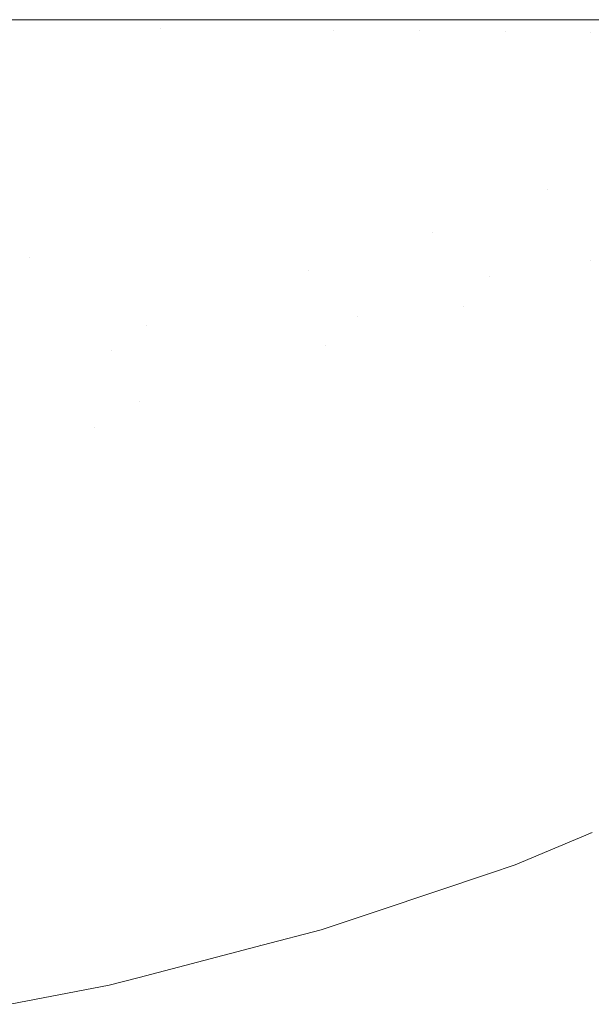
# Model space of a CAD drawing. Header units: centimetres. Extents: x 54.012 to 54.213, y 4.8 to 4.9.
# Tile 2 of 3: x 54.087 to 54.141, y 4.807 to 4.9. Entities that reach past the tile are written whole.
import ezdxf

# ---------------------------------------------------------------- set-up
doc = ezdxf.new("R2010")
doc.units = ezdxf.units.CM
doc.header["$LTSCALE"] = 2.54
doc.layers.add('Lucido design-1', color=7, linetype='Continuous')

# ---------------------------------------------------------------- blocks, each defined once
blk = doc.blocks.new('Gruppo-1')
at = {"color": 7, "linetype": 'Continuous', "lineweight": 9}
for points, invisible_edges in [([(54.084225, 4.899534, -1515.908208), (54.084212, 4.900212, -1515.908079), (54.097126, 4.900212, -1515.905493)], 9), ([(54.097126, 4.900212, -1515.905493), (54.100349, 4.899383, -1515.904727), (54.084225, 4.899534, -1515.908208)], 11), ([(54.097126, 4.900212, -1515.905493), (54.100344, 4.900212, -1515.904646), (54.100349, 4.899383, -1515.904727)], 10), ([(54.100349, 4.899383, -1515.904727), (54.100344, 4.900212, -1515.904646), (54.115566, 4.900212, -1515.900636)], 9), ([(54.115566, 4.900212, -1515.900636), (54.11667, 4.899229, -1515.900299), (54.100349, 4.899383, -1515.904727)], 11), ([(54.115566, 4.900212, -1515.900636), (54.116677, 4.900212, -1515.900265), (54.11667, 4.899229, -1515.900299)], 10), ([(54.124822, 4.899153, -1515.897703), (54.11667, 4.899229, -1515.900299), (54.116677, 4.900212, -1515.900265)], 11), ([(54.116677, 4.900212, -1515.900265), (54.124793, 4.900212, -1515.897557), (54.124822, 4.899153, -1515.897703)], 10), ([(54.132916, 4.899076, -1515.894839), (54.124822, 4.899153, -1515.897703), (54.124793, 4.900212, -1515.897557)], 11), ([(54.124793, 4.900212, -1515.897557), (54.132937, 4.900212, -1515.894839), (54.132916, 4.899076, -1515.894839)], 10), ([(54.140909, 4.899001, -1515.891701), (54.132916, 4.899076, -1515.894839), (54.132937, 4.900212, -1515.894839)], 11), ([(54.132937, 4.900212, -1515.894839), (54.140875, 4.900212, -1515.891563), (54.140909, 4.899001, -1515.891701)], 10), ([(54.140909, 4.899001, -1515.891701), (54.140875, 4.900212, -1515.891563), (54.148347, 4.900212, -1515.888479)], 9), ([(54.148347, 4.900212, -1515.888479), (54.148754, 4.898928, -1515.888282), (54.140909, 4.899001, -1515.891701)], 11), ([(54.084225, 4.899534, -1515.908208), (54.100349, 4.899383, -1515.904727), (54.099997, 4.896211, -1515.904727), (54.083936, 4.896942, -1515.908208)], 15), ([(54.116252, 4.89547, -1515.900299), (54.099997, 4.896211, -1515.904727), (54.100349, 4.899383, -1515.904727), (54.11667, 4.899229, -1515.900299)], 15), ([(54.124371, 4.8951, -1515.897703), (54.116252, 4.89547, -1515.900299), (54.11667, 4.899229, -1515.900299), (54.124822, 4.899153, -1515.897703)], 15), ([(54.124822, 4.899153, -1515.897703), (54.132916, 4.899076, -1515.894839), (54.132433, 4.894733, -1515.894839), (54.124371, 4.8951, -1515.897703)], 15), ([(54.140394, 4.894371, -1515.891701), (54.132433, 4.894733, -1515.894839), (54.132916, 4.899076, -1515.894839), (54.140909, 4.899001, -1515.891701)], 15), ([(54.140909, 4.899001, -1515.891701), (54.148754, 4.898928, -1515.888282), (54.148208, 4.894015, -1515.888282), (54.140394, 4.894371, -1515.891701)], 15), ([(54.083936, 4.896942, -1515.908208), (54.099997, 4.896211, -1515.904727), (54.099107, 4.892838, -1515.904727), (54.08321, 4.894186, -1515.908208)], 15), ([(54.115198, 4.891473, -1515.900299), (54.099107, 4.892838, -1515.904727), (54.099997, 4.896211, -1515.904727), (54.116252, 4.89547, -1515.900299)], 15), ([(54.123235, 4.890792, -1515.897703), (54.115198, 4.891473, -1515.900299), (54.116252, 4.89547, -1515.900299), (54.124371, 4.8951, -1515.897703)], 15), ([(54.124371, 4.8951, -1515.897703), (54.132433, 4.894733, -1515.894839), (54.131215, 4.890115, -1515.894839), (54.123235, 4.890792, -1515.897703)], 15), ([(54.139095, 4.889447, -1515.891701), (54.131215, 4.890115, -1515.894839), (54.132433, 4.894733, -1515.894839), (54.140394, 4.894371, -1515.891701)], 15), ([(54.08321, 4.894186, -1515.908208), (54.099107, 4.892838, -1515.904727), (54.097575, 4.889278, -1515.904727), (54.081958, 4.891277, -1515.908208)], 15), ([(54.140394, 4.894371, -1515.891701), (54.148208, 4.894015, -1515.888282), (54.14683, 4.888791, -1515.888282), (54.139095, 4.889447, -1515.891701)], 15), ([(54.113382, 4.887255, -1515.900299), (54.097575, 4.889278, -1515.904727), (54.099107, 4.892838, -1515.904727), (54.115198, 4.891473, -1515.900299)], 15), ([(54.081958, 4.891277, -1515.908208), (54.097575, 4.889278, -1515.904727), (54.095286, 4.885558, -1515.904727), (54.080087, 4.888237, -1515.908208)], 15), ([(54.121278, 4.886245, -1515.897703), (54.113382, 4.887255, -1515.900299), (54.115198, 4.891473, -1515.900299), (54.123235, 4.890792, -1515.897703)], 15), ([(54.123235, 4.890792, -1515.897703), (54.131215, 4.890115, -1515.894839), (54.129117, 4.885241, -1515.894839), (54.121278, 4.886245, -1515.897703)], 15), ([(54.136859, 4.88425, -1515.891701), (54.129117, 4.885241, -1515.894839), (54.131215, 4.890115, -1515.894839), (54.139095, 4.889447, -1515.891701)], 15), ([(54.11067, 4.882846, -1515.900299), (54.095286, 4.885558, -1515.904727), (54.097575, 4.889278, -1515.904727), (54.113382, 4.887255, -1515.900299)], 15), ([(54.139095, 4.889447, -1515.891701), (54.14683, 4.888791, -1515.888282), (54.144457, 4.883278, -1515.888282), (54.136859, 4.88425, -1515.891701)], 15), ([(54.080087, 4.888237, -1515.908208), (54.095286, 4.885558, -1515.904727), (54.092123, 4.881717, -1515.904727), (54.077502, 4.885098, -1515.908208)], 15), ([(54.118354, 4.881492, -1515.897703), (54.11067, 4.882846, -1515.900299), (54.113382, 4.887255, -1515.900299), (54.121278, 4.886245, -1515.897703)], 15), ([(54.121278, 4.886245, -1515.897703), (54.129117, 4.885241, -1515.894839), (54.125983, 4.880147, -1515.894839), (54.118354, 4.881492, -1515.897703)], 15), ([(54.106921, 4.878295, -1515.900299), (54.092123, 4.881717, -1515.904727), (54.095286, 4.885558, -1515.904727), (54.11067, 4.882846, -1515.900299)], 15), ([(54.133517, 4.878819, -1515.891701), (54.125983, 4.880147, -1515.894839), (54.129117, 4.885241, -1515.894839), (54.136859, 4.88425, -1515.891701)], 15), ([(54.077502, 4.885098, -1515.908208), (54.092123, 4.881717, -1515.904727), (54.087969, 4.877812, -1515.904727), (54.074108, 4.881907, -1515.908208)], 15), ([(54.140912, 4.877516, -1515.888282), (54.133517, 4.878819, -1515.891701), (54.136859, 4.88425, -1515.891701)], 11), ([(54.136859, 4.88425, -1515.891701), (54.142843, 4.880425, -1515.888282), (54.140912, 4.877516, -1515.888282)], 11), ([(54.136859, 4.88425, -1515.891701), (54.144457, 4.883278, -1515.888282), (54.142843, 4.880425, -1515.888282)], 11), ([(54.114312, 4.876585, -1515.897703), (54.106921, 4.878295, -1515.900299), (54.11067, 4.882846, -1515.900299), (54.118354, 4.881492, -1515.897703)], 15), ([(54.074108, 4.881907, -1515.908208), (54.087969, 4.877812, -1515.904727), (54.082722, 4.87392, -1515.904727), (54.06982, 4.878727, -1515.908208)], 15), ([(54.101999, 4.873667, -1515.900299), (54.087969, 4.877812, -1515.904727), (54.092123, 4.881717, -1515.904727), (54.106921, 4.878295, -1515.900299)], 15), ([(54.118354, 4.881492, -1515.897703), (54.125983, 4.880147, -1515.894839), (54.121652, 4.874888, -1515.894839), (54.114312, 4.876585, -1515.897703)], 15), ([(54.128899, 4.873212, -1515.891701), (54.121652, 4.874888, -1515.894839), (54.125983, 4.880147, -1515.894839)], 11), ([(54.125983, 4.880147, -1515.894839), (54.131379, 4.876033, -1515.891701), (54.128899, 4.873212, -1515.891701)], 11), ([(54.125983, 4.880147, -1515.894839), (54.133517, 4.878819, -1515.891701), (54.131379, 4.876033, -1515.891701)], 11), ([(54.150159, 4.879317, -1515.884579), (54.14812, 4.876245, -1515.884579), (54.140912, 4.877516, -1515.888282), (54.142843, 4.880425, -1515.888282)], 15), ([(54.131379, 4.876033, -1515.891701), (54.133517, 4.878819, -1515.891701), (54.140912, 4.877516, -1515.888282), (54.138643, 4.87456, -1515.888282)], 15), ([(54.095781, 4.869055, -1515.900299), (54.082722, 4.87392, -1515.904727), (54.087969, 4.877812, -1515.904727)], 11), ([(54.087969, 4.877812, -1515.904727), (54.099058, 4.871353, -1515.900299), (54.095781, 4.869055, -1515.900299)], 11), ([(54.087969, 4.877812, -1515.904727), (54.101999, 4.873667, -1515.900299), (54.099058, 4.871353, -1515.900299)], 11), ([(54.109006, 4.871597, -1515.897703), (54.101999, 4.873667, -1515.900299), (54.106921, 4.878295, -1515.900299), (54.114312, 4.876585, -1515.897703)], 15), ([(54.138643, 4.87456, -1515.888282), (54.140912, 4.877516, -1515.888282), (54.14812, 4.876245, -1515.884579), (54.145724, 4.873124, -1515.884579)], 15), ([(54.115964, 4.869542, -1515.894839), (54.109006, 4.871597, -1515.897703), (54.114312, 4.876585, -1515.897703)], 11), ([(54.114312, 4.876585, -1515.897703), (54.118987, 4.87222, -1515.894839), (54.115964, 4.869542, -1515.894839)], 11), ([(54.114312, 4.876585, -1515.897703), (54.121652, 4.874888, -1515.894839), (54.118987, 4.87222, -1515.894839)], 11), ([(54.138643, 4.87456, -1515.888282), (54.136013, 4.871567, -1515.888282), (54.128899, 4.873212, -1515.891701), (54.131379, 4.876033, -1515.891701)], 15), ([(54.118987, 4.87222, -1515.894839), (54.121652, 4.874888, -1515.894839), (54.128899, 4.873212, -1515.891701), (54.126058, 4.870367, -1515.891701)], 15), ([(54.145724, 4.873124, -1515.884579), (54.142946, 4.869963, -1515.884579), (54.136013, 4.871567, -1515.888282), (54.138643, 4.87456, -1515.888282)], 15), ([(54.076304, 4.870135, -1515.904727), (54.082722, 4.87392, -1515.904727), (54.095781, 4.869055, -1515.900299), (54.088176, 4.864569, -1515.900299)], 15), ([(54.105836, 4.869102, -1515.897703), (54.099058, 4.871353, -1515.900299), (54.101999, 4.873667, -1515.900299), (54.109006, 4.871597, -1515.897703)], 15), ([(54.126058, 4.870367, -1515.891701), (54.128899, 4.873212, -1515.891701), (54.136013, 4.871567, -1515.888282), (54.132998, 4.868549, -1515.888282)], 15), ([(54.126058, 4.870367, -1515.891701), (54.122835, 4.867512, -1515.891701), (54.115964, 4.869542, -1515.894839), (54.118987, 4.87222, -1515.894839)], 15), ([(54.102303, 4.866625, -1515.897703), (54.095781, 4.869055, -1515.900299), (54.099058, 4.871353, -1515.900299), (54.105836, 4.869102, -1515.897703)], 15), ([(54.109006, 4.871597, -1515.897703), (54.115964, 4.869542, -1515.894839), (54.112567, 4.866867, -1515.894839), (54.105836, 4.869102, -1515.897703)], 15), ([(54.132998, 4.868549, -1515.888282), (54.136013, 4.871567, -1515.888282), (54.142946, 4.869963, -1515.884579), (54.139763, 4.866776, -1515.884579)], 15), ([(54.132998, 4.868549, -1515.888282), (54.129579, 4.865519, -1515.888282), (54.122835, 4.867512, -1515.891701), (54.126058, 4.870367, -1515.891701)], 15), ([(54.076304, 4.870135, -1515.904727), (54.088176, 4.864569, -1515.900299), (54.083836, 4.862416, -1515.900299)], 11), ([(54.112567, 4.866867, -1515.894839), (54.115964, 4.869542, -1515.894839), (54.122835, 4.867512, -1515.891701), (54.119213, 4.86466, -1515.891701)], 15), ([(54.139763, 4.866776, -1515.884579), (54.142946, 4.869963, -1515.884579), (54.149652, 4.868413, -1515.880592), (54.146306, 4.865062, -1515.880592)], 15), ([(54.094105, 4.86179, -1515.897703), (54.088176, 4.864569, -1515.900299), (54.095781, 4.869055, -1515.900299)], 11), ([(54.095781, 4.869055, -1515.900299), (54.098395, 4.864182, -1515.897703), (54.094105, 4.86179, -1515.897703)], 11), ([(54.095781, 4.869055, -1515.900299), (54.102303, 4.866625, -1515.897703), (54.098395, 4.864182, -1515.897703)], 11), ([(54.105836, 4.869102, -1515.897703), (54.112567, 4.866867, -1515.894839), (54.10878, 4.864212, -1515.894839), (54.102303, 4.866625, -1515.897703)], 15), ([(54.139763, 4.866776, -1515.884579), (54.136153, 4.863577, -1515.884579), (54.129579, 4.865519, -1515.888282), (54.132998, 4.868549, -1515.888282)], 15), ([(54.098395, 4.864182, -1515.897703), (54.102303, 4.866625, -1515.897703), (54.10878, 4.864212, -1515.894839), (54.104591, 4.861593, -1515.894839)], 15), ([(54.119213, 4.86466, -1515.891701), (54.115175, 4.861829, -1515.891701), (54.10878, 4.864212, -1515.894839), (54.112567, 4.866867, -1515.894839)], 15), ([(54.119213, 4.86466, -1515.891701), (54.122835, 4.867512, -1515.891701), (54.129579, 4.865519, -1515.888282), (54.125736, 4.862494, -1515.888282)], 15), ([(54.146306, 4.865062, -1515.880592), (54.14251, 4.861699, -1515.880592), (54.136153, 4.863577, -1515.884579), (54.139763, 4.866776, -1515.884579)], 15), ([(54.125736, 4.862494, -1515.888282), (54.129579, 4.865519, -1515.888282), (54.136153, 4.863577, -1515.884579), (54.132095, 4.860383, -1515.884579)], 15), ([(54.083836, 4.862416, -1515.900299), (54.088176, 4.864569, -1515.900299), (54.094105, 4.86179, -1515.897703), (54.089427, 4.859468, -1515.897703)], 15), ([(54.104591, 4.861593, -1515.894839), (54.099992, 4.85903, -1515.894839), (54.094105, 4.86179, -1515.897703), (54.098395, 4.864182, -1515.897703)], 15), ([(54.110709, 4.859037, -1515.891701), (54.104591, 4.861593, -1515.894839), (54.10878, 4.864212, -1515.894839), (54.115175, 4.861829, -1515.891701)], 15), ([(54.125736, 4.862494, -1515.888282), (54.121453, 4.859491, -1515.888282), (54.115175, 4.861829, -1515.891701), (54.119213, 4.86466, -1515.891701)], 15), ([(54.132095, 4.860383, -1515.884579), (54.136153, 4.863577, -1515.884579), (54.14251, 4.861699, -1515.880592), (54.138244, 4.858341, -1515.880592)], 15), ([(54.089427, 4.859468, -1515.897703), (54.084362, 4.857237, -1515.897703), (54.079138, 4.860346, -1515.900299), (54.083836, 4.862416, -1515.900299)], 15), ([(54.132095, 4.860383, -1515.884579), (54.127571, 4.857211, -1515.884579), (54.121453, 4.859491, -1515.888282), (54.125736, 4.862494, -1515.888282)], 15), ([(54.089427, 4.859468, -1515.897703), (54.094105, 4.86179, -1515.897703), (54.099992, 4.85903, -1515.894839), (54.094978, 4.856541, -1515.894839)], 15), ([(54.105806, 4.856304, -1515.891701), (54.099992, 4.85903, -1515.894839), (54.104591, 4.861593, -1515.894839), (54.110709, 4.859037, -1515.891701)], 15), ([(54.115175, 4.861829, -1515.891701), (54.121453, 4.859491, -1515.888282), (54.116715, 4.856528, -1515.888282), (54.110709, 4.859037, -1515.891701)], 15), ([(54.138244, 4.858341, -1515.880592), (54.14251, 4.861699, -1515.880592), (54.148604, 4.859899, -1515.876324), (54.144139, 4.856383, -1515.876324)], 15), ([(54.138244, 4.858341, -1515.880592), (54.133489, 4.855007, -1515.880592), (54.127571, 4.857211, -1515.884579), (54.132095, 4.860383, -1515.884579)], 15), ([(54.094978, 4.856541, -1515.894839), (54.08955, 4.854149, -1515.894839), (54.084362, 4.857237, -1515.897703), (54.089427, 4.859468, -1515.897703)], 15), ([(54.122568, 4.854083, -1515.884579), (54.116715, 4.856528, -1515.888282), (54.121453, 4.859491, -1515.888282), (54.127571, 4.857211, -1515.884579)], 15), ([(54.100461, 4.853651, -1515.891701), (54.094978, 4.856541, -1515.894839), (54.099992, 4.85903, -1515.894839), (54.105806, 4.856304, -1515.891701)], 15), ([(54.110709, 4.859037, -1515.891701), (54.116715, 4.856528, -1515.888282), (54.111513, 4.853629, -1515.888282), (54.105806, 4.856304, -1515.891701)], 15), ([(54.144139, 4.856383, -1515.876324), (54.139161, 4.852893, -1515.876324), (54.133489, 4.855007, -1515.880592), (54.138244, 4.858341, -1515.880592)], 15), ([(54.078915, 4.855116, -1515.897703), (54.084362, 4.857237, -1515.897703), (54.08955, 4.854149, -1515.894839), (54.083712, 4.851876, -1515.894839)], 15), ([(54.094673, 4.851101, -1515.891701), (54.08955, 4.854149, -1515.894839), (54.094978, 4.856541, -1515.894839), (54.100461, 4.853651, -1515.891701)], 15), ([(54.117075, 4.851021, -1515.884579), (54.111513, 4.853629, -1515.888282), (54.116715, 4.856528, -1515.888282), (54.122568, 4.854083, -1515.884579)], 15), ([(54.127571, 4.857211, -1515.884579), (54.133489, 4.855007, -1515.880592), (54.128229, 4.851718, -1515.880592), (54.122568, 4.854083, -1515.884579)], 15), ([(54.105806, 4.856304, -1515.891701), (54.111513, 4.853629, -1515.888282), (54.105841, 4.850814, -1515.888282), (54.100461, 4.853651, -1515.891701)], 15), ([(54.149732, 4.854526, -1515.871779), (54.144543, 4.850888, -1515.871779), (54.139161, 4.852893, -1515.876324), (54.144139, 4.856383, -1515.876324)], 15), ([(54.133656, 4.849451, -1515.876324), (54.128229, 4.851718, -1515.880592), (54.133489, 4.855007, -1515.880592), (54.139161, 4.852893, -1515.876324)], 15), ([(54.088448, 4.848677, -1515.891701), (54.083712, 4.851876, -1515.894839), (54.08955, 4.854149, -1515.894839), (54.094673, 4.851101, -1515.891701)], 15), ([(54.100461, 4.853651, -1515.891701), (54.105841, 4.850814, -1515.888282), (54.099701, 4.848108, -1515.888282), (54.094673, 4.851101, -1515.891701)], 15), ([(54.111086, 4.848049, -1515.884579), (54.105841, 4.850814, -1515.888282), (54.111513, 4.853629, -1515.888282), (54.117075, 4.851021, -1515.884579)], 15), ([(54.122568, 4.854083, -1515.884579), (54.128229, 4.851718, -1515.880592), (54.122454, 4.848499, -1515.880592), (54.117075, 4.851021, -1515.884579)], 15), ([(54.139161, 4.852893, -1515.876324), (54.144543, 4.850888, -1515.871779), (54.138804, 4.8473, -1515.871779), (54.133656, 4.849451, -1515.876324)], 15), ([(54.081799, 4.846404, -1515.891701), (54.077475, 4.849744, -1515.894839), (54.083712, 4.851876, -1515.894839), (54.088448, 4.848677, -1515.891701)], 15), ([(54.094673, 4.851101, -1515.891701), (54.099701, 4.848108, -1515.888282), (54.093097, 4.845537, -1515.888282), (54.088448, 4.848677, -1515.891701)], 15), ([(54.117075, 4.851021, -1515.884579), (54.122454, 4.848499, -1515.880592), (54.116158, 4.845374, -1515.880592), (54.111086, 4.848049, -1515.884579)], 15), ([(54.127611, 4.846081, -1515.876324), (54.122454, 4.848499, -1515.880592), (54.128229, 4.851718, -1515.880592), (54.133656, 4.849451, -1515.876324)], 15), ([(54.143631, 4.845284, -1515.866966), (54.138804, 4.8473, -1515.871779), (54.144543, 4.850888, -1515.871779), (54.149589, 4.849008, -1515.866966)], 15), ([(54.104602, 4.845192, -1515.884579), (54.099701, 4.848108, -1515.888282), (54.105841, 4.850814, -1515.888282), (54.111086, 4.848049, -1515.884579)], 15), ([(54.133656, 4.849451, -1515.876324), (54.138804, 4.8473, -1515.871779), (54.132503, 4.843788, -1515.871779), (54.127611, 4.846081, -1515.876324)], 15), ([(54.088448, 4.848677, -1515.891701), (54.093097, 4.845537, -1515.888282), (54.086043, 4.843125, -1515.888282), (54.081799, 4.846404, -1515.891701)], 15), ([(54.097628, 4.842476, -1515.884579), (54.093097, 4.845537, -1515.888282), (54.099701, 4.848108, -1515.888282), (54.104602, 4.845192, -1515.884579)], 15), ([(54.111086, 4.848049, -1515.884579), (54.116158, 4.845374, -1515.880592), (54.109342, 4.842371, -1515.880592), (54.104602, 4.845192, -1515.884579)], 15), ([(54.121021, 4.842811, -1515.876324), (54.116158, 4.845374, -1515.880592), (54.122454, 4.848499, -1515.880592), (54.127611, 4.846081, -1515.876324)], 15), ([(54.13709, 4.841637, -1515.866966), (54.132503, 4.843788, -1515.871779), (54.138804, 4.8473, -1515.871779), (54.143631, 4.845284, -1515.866966)], 15), ([(54.090179, 4.83993, -1515.884579), (54.086043, 4.843125, -1515.888282), (54.093097, 4.845537, -1515.888282), (54.097628, 4.842476, -1515.884579)], 15), ([(54.113885, 4.839667, -1515.876324), (54.109342, 4.842371, -1515.880592), (54.116158, 4.845374, -1515.880592), (54.121021, 4.842811, -1515.876324)], 15), ([(54.127611, 4.846081, -1515.876324), (54.132503, 4.843788, -1515.871779), (54.125634, 4.840378, -1515.871779), (54.121021, 4.842811, -1515.876324)], 15), ([(54.143631, 4.845284, -1515.866966), (54.148093, 4.84342, -1515.861898), (54.14133, 4.83965, -1515.861898), (54.13709, 4.841637, -1515.866966)], 15), ([(54.104602, 4.845192, -1515.884579), (54.109342, 4.842371, -1515.880592), (54.102011, 4.839516, -1515.880592), (54.097628, 4.842476, -1515.884579)], 15), ([(54.129959, 4.838098, -1515.866966), (54.125634, 4.840378, -1515.871779), (54.132503, 4.843788, -1515.871779), (54.13709, 4.841637, -1515.866966)], 15), ([(54.082275, 4.837579, -1515.884579), (54.078558, 4.840899, -1515.888282), (54.086043, 4.843125, -1515.888282), (54.090179, 4.83993, -1515.884579)], 15), ([(54.097628, 4.842476, -1515.884579), (54.102011, 4.839516, -1515.880592), (54.09418, 4.836839, -1515.880592), (54.090179, 4.83993, -1515.884579)], 15), ([(54.121021, 4.842811, -1515.876324), (54.125634, 4.840378, -1515.871779), (54.118196, 4.837101, -1515.871779), (54.113885, 4.839667, -1515.876324)], 15), ([(54.106212, 4.836679, -1515.876324), (54.102011, 4.839516, -1515.880592), (54.109342, 4.842371, -1515.880592), (54.113885, 4.839667, -1515.876324)], 15), ([(54.13709, 4.841637, -1515.866966), (54.14133, 4.83965, -1515.861898), (54.133957, 4.83599, -1515.861898), (54.129959, 4.838098, -1515.866966)], 15), ([(54.090179, 4.83993, -1515.884579), (54.09418, 4.836839, -1515.880592), (54.085871, 4.834368, -1515.880592), (54.082275, 4.837579, -1515.884579)], 15), ([(54.122238, 4.834696, -1515.866966), (54.118196, 4.837101, -1515.871779), (54.125634, 4.840378, -1515.871779), (54.129959, 4.838098, -1515.866966)], 15), ([(54.098015, 4.833877, -1515.876324), (54.09418, 4.836839, -1515.880592), (54.102011, 4.839516, -1515.880592), (54.106212, 4.836679, -1515.876324)], 15), ([(54.113885, 4.839667, -1515.876324), (54.118196, 4.837101, -1515.871779), (54.110197, 4.833987, -1515.871779), (54.106212, 4.836679, -1515.876324)], 15), ([(54.137589, 4.834075, -1515.856591), (54.133957, 4.83599, -1515.861898), (54.14133, 4.83965, -1515.861898), (54.145183, 4.837843, -1515.856591)], 15), ([(54.129959, 4.838098, -1515.866966), (54.133957, 4.83599, -1515.861898), (54.125973, 4.832473, -1515.861898), (54.122238, 4.834696, -1515.866966)], 15), ([(54.145183, 4.837843, -1515.856591), (54.14861, 4.836237, -1515.851065), (54.140821, 4.832371, -1515.851065), (54.137589, 4.834075, -1515.856591)], 15), ([(54.113934, 4.831463, -1515.866966), (54.110197, 4.833987, -1515.871779), (54.118196, 4.837101, -1515.871779), (54.122238, 4.834696, -1515.866966)], 15), ([(54.089317, 4.83129, -1515.876324), (54.085871, 4.834368, -1515.880592), (54.09418, 4.836839, -1515.880592), (54.098015, 4.833877, -1515.876324)], 15), ([(54.106212, 4.836679, -1515.876324), (54.110197, 4.833987, -1515.871779), (54.101653, 4.831066, -1515.871779), (54.098015, 4.833877, -1515.876324)], 15), ([(54.129368, 4.830453, -1515.856591), (54.125973, 4.832473, -1515.861898), (54.133957, 4.83599, -1515.861898), (54.137589, 4.834075, -1515.856591)], 15), ([(54.143618, 4.830897, -1515.845344), (54.140821, 4.832371, -1515.851065), (54.14861, 4.836237, -1515.851065), (54.151576, 4.834846, -1515.845344)], 15), ([(54.080151, 4.828948, -1515.876324), (54.077114, 4.83213, -1515.880592), (54.085871, 4.834368, -1515.880592), (54.089317, 4.83129, -1515.876324)], 15), ([(54.122238, 4.834696, -1515.866966), (54.125973, 4.832473, -1515.861898), (54.117388, 4.82913, -1515.861898), (54.113934, 4.831463, -1515.866966)], 15), ([(54.098015, 4.833877, -1515.876324), (54.101653, 4.831066, -1515.871779), (54.092587, 4.828369, -1515.871779), (54.089317, 4.83129, -1515.876324)], 15), ([(54.105064, 4.82843, -1515.866966), (54.101653, 4.831066, -1515.871779), (54.110197, 4.833987, -1515.871779), (54.113934, 4.831463, -1515.866966)], 15), ([(54.137589, 4.834075, -1515.856591), (54.140821, 4.832371, -1515.851065), (54.132388, 4.828655, -1515.851065), (54.129368, 4.830453, -1515.856591)], 15), ([(54.120526, 4.82701, -1515.856591), (54.117388, 4.82913, -1515.861898), (54.125973, 4.832473, -1515.861898), (54.129368, 4.830453, -1515.856591)], 15), ([(54.135001, 4.8271, -1515.845344), (54.132388, 4.828655, -1515.851065), (54.140821, 4.832371, -1515.851065), (54.143618, 4.830897, -1515.845344)], 15), ([(54.113934, 4.831463, -1515.866966), (54.117388, 4.82913, -1515.861898), (54.108217, 4.825995, -1515.861898), (54.105064, 4.82843, -1515.866966)], 15), ([(54.089317, 4.83129, -1515.876324), (54.092587, 4.828369, -1515.871779), (54.083032, 4.825928, -1515.871779), (54.080151, 4.828948, -1515.876324)], 15), ([(54.095653, 4.825631, -1515.866966), (54.092587, 4.828369, -1515.871779), (54.101653, 4.831066, -1515.871779), (54.105064, 4.82843, -1515.866966)], 15), ([(54.129368, 4.830453, -1515.856591), (54.132388, 4.828655, -1515.851065), (54.123318, 4.825124, -1515.851065), (54.120526, 4.82701, -1515.856591)], 15), ([(54.143618, 4.830897, -1515.845344), (54.14595, 4.829667, -1515.839454), (54.137181, 4.825803, -1515.839454), (54.135001, 4.8271, -1515.845344)], 15), ([(54.138902, 4.824779, -1515.833426), (54.137181, 4.825803, -1515.839454), (54.14595, 4.829667, -1515.839454), (54.147792, 4.828696, -1515.833426)], 15), ([(54.111082, 4.823781, -1515.856591), (54.108217, 4.825995, -1515.861898), (54.117388, 4.82913, -1515.861898), (54.120526, 4.82701, -1515.856591)], 15), ([(54.125735, 4.823492, -1515.845344), (54.123318, 4.825124, -1515.851065), (54.132388, 4.828655, -1515.851065), (54.135001, 4.8271, -1515.845344)], 15), ([(54.147792, 4.828696, -1515.833426), (54.149123, 4.827994, -1515.82729), (54.140146, 4.824038, -1515.82729), (54.138902, 4.824779, -1515.833426)], 15), ([(54.085734, 4.823097, -1515.866966), (54.083032, 4.825928, -1515.871779), (54.092587, 4.828369, -1515.871779), (54.095653, 4.825631, -1515.866966)], 15), ([(54.105064, 4.82843, -1515.866966), (54.108217, 4.825995, -1515.861898), (54.098486, 4.8231, -1515.861898), (54.095653, 4.825631, -1515.866966)], 15), ([(54.140898, 4.823591, -1515.821083), (54.140146, 4.824038, -1515.82729), (54.149123, 4.827994, -1515.82729), (54.149928, 4.827569, -1515.821083)], 15), ([(54.120526, 4.82701, -1515.856591), (54.123318, 4.825124, -1515.851065), (54.113631, 4.821812, -1515.851065), (54.111082, 4.823781, -1515.856591)], 15), ([(54.135001, 4.8271, -1515.845344), (54.137181, 4.825803, -1515.839454), (54.12775, 4.822131, -1515.839454), (54.125735, 4.823492, -1515.845344)], 15), ([(54.141084, 4.823597, -1515.814839), (54.140898, 4.823591, -1515.821083), (54.149928, 4.827569, -1515.821083)], 11), ([(54.101061, 4.820801, -1515.856591), (54.098486, 4.8231, -1515.861898), (54.108217, 4.825995, -1515.861898), (54.111082, 4.823781, -1515.856591)], 15), ([(54.129341, 4.821056, -1515.833426), (54.12775, 4.822131, -1515.839454), (54.137181, 4.825803, -1515.839454), (54.138902, 4.824779, -1515.833426)], 15), ([(54.095653, 4.825631, -1515.866966), (54.098486, 4.8231, -1515.861898), (54.088231, 4.82048, -1515.861898), (54.085734, 4.823097, -1515.866966)], 15), ([(54.115836, 4.820108, -1515.845344), (54.113631, 4.821812, -1515.851065), (54.123318, 4.825124, -1515.851065), (54.125735, 4.823492, -1515.845344)], 15), ([(54.138902, 4.824779, -1515.833426), (54.140146, 4.824038, -1515.82729), (54.130492, 4.820279, -1515.82729), (54.129341, 4.821056, -1515.833426)], 15), ([(54.131187, 4.819809, -1515.821083), (54.130492, 4.820279, -1515.82729), (54.140146, 4.824038, -1515.82729), (54.140898, 4.823591, -1515.821083)], 15), ([(54.085734, 4.823097, -1515.866966), (54.088231, 4.82048, -1515.861898), (54.077496, 4.818164, -1515.861898), (54.075351, 4.820857, -1515.866966)], 15), ([(54.0905, 4.818102, -1515.856591), (54.088231, 4.82048, -1515.861898), (54.098486, 4.8231, -1515.861898), (54.101061, 4.820801, -1515.856591)], 15), ([(54.111082, 4.823781, -1515.856591), (54.113631, 4.821812, -1515.851065), (54.103351, 4.818755, -1515.851065), (54.101061, 4.820801, -1515.856591)], 15), ([(54.125735, 4.823492, -1515.845344), (54.12775, 4.822131, -1515.839454), (54.117676, 4.818687, -1515.839454), (54.115836, 4.820108, -1515.845344)], 15), ([(54.133806, 4.820537, -1515.814839), (54.131187, 4.819809, -1515.821083), (54.140898, 4.823591, -1515.821083)], 11), ([(54.140898, 4.823591, -1515.821083), (54.141084, 4.823597, -1515.814839), (54.133806, 4.820537, -1515.814839)], 9), ([(54.119129, 4.817565, -1515.833426), (54.117676, 4.818687, -1515.839454), (54.12775, 4.822131, -1515.839454), (54.129341, 4.821056, -1515.833426)], 15), ([(54.105334, 4.816984, -1515.845344), (54.103351, 4.818755, -1515.851065), (54.113631, 4.821812, -1515.851065), (54.115836, 4.820108, -1515.845344)], 15), ([(54.079445, 4.815718, -1515.856591), (54.077496, 4.818164, -1515.861898), (54.088231, 4.82048, -1515.861898), (54.0905, 4.818102, -1515.856591)], 15), ([(54.101061, 4.820801, -1515.856591), (54.103351, 4.818755, -1515.851065), (54.092518, 4.815987, -1515.851065), (54.0905, 4.818102, -1515.856591)], 15), ([(54.129341, 4.821056, -1515.833426), (54.130492, 4.820279, -1515.82729), (54.120179, 4.816754, -1515.82729), (54.119129, 4.817565, -1515.833426)], 15), ([(54.120814, 4.816263, -1515.821083), (54.120179, 4.816754, -1515.82729), (54.130492, 4.820279, -1515.82729), (54.131187, 4.819809, -1515.821083)], 15), ([(54.133806, 4.820537, -1515.814839), (54.131394, 4.819728, -1515.814839), (54.131187, 4.819809, -1515.821083)], 10), ([(54.115836, 4.820108, -1515.845344), (54.117676, 4.818687, -1515.839454), (54.106987, 4.815508, -1515.839454), (54.105334, 4.816984, -1515.845344)], 15), ([(54.120981, 4.816234, -1515.814839), (54.120814, 4.816263, -1515.821083), (54.131187, 4.819809, -1515.821083)], 11), ([(54.131187, 4.819809, -1515.821083), (54.131394, 4.819728, -1515.814839), (54.120981, 4.816234, -1515.814839)], 9), ([(54.094265, 4.814156, -1515.845344), (54.092518, 4.815987, -1515.851065), (54.103351, 4.818755, -1515.851065), (54.105334, 4.816984, -1515.845344)], 15), ([(54.108293, 4.814342, -1515.833426), (54.106987, 4.815508, -1515.839454), (54.117676, 4.818687, -1515.839454), (54.119129, 4.817565, -1515.833426)], 15), ([(54.0905, 4.818102, -1515.856591), (54.092518, 4.815987, -1515.851065), (54.081178, 4.813541, -1515.851065), (54.079445, 4.815718, -1515.856591)], 15), ([(54.119129, 4.817565, -1515.833426), (54.120179, 4.816754, -1515.82729), (54.109236, 4.813499, -1515.82729), (54.108293, 4.814342, -1515.833426)], 15), ([(54.105334, 4.816984, -1515.845344), (54.106987, 4.815508, -1515.839454), (54.095722, 4.81263, -1515.839454), (54.094265, 4.814156, -1515.845344)], 15), ([(54.109807, 4.812989, -1515.821083), (54.109236, 4.813499, -1515.82729), (54.120179, 4.816754, -1515.82729), (54.120814, 4.816263, -1515.821083)], 15), ([(54.082679, 4.811657, -1515.845344), (54.081178, 4.813541, -1515.851065), (54.092518, 4.815987, -1515.851065), (54.094265, 4.814156, -1515.845344)], 15), ([(54.109807, 4.812989, -1515.821083), (54.120814, 4.816263, -1515.821083), (54.115518, 4.814401, -1515.814839)], 11), ([(54.120814, 4.816263, -1515.821083), (54.120981, 4.816234, -1515.814839), (54.115518, 4.814401, -1515.814839)], 9), ([(54.096873, 4.811424, -1515.833426), (54.095722, 4.81263, -1515.839454), (54.106987, 4.815508, -1515.839454), (54.108293, 4.814342, -1515.833426)], 15), ([(54.094265, 4.814156, -1515.845344), (54.095722, 4.81263, -1515.839454), (54.08393, 4.810086, -1515.839454), (54.082679, 4.811657, -1515.845344)], 15), ([(54.108293, 4.814342, -1515.833426), (54.109236, 4.813499, -1515.82729), (54.097704, 4.810552, -1515.82729), (54.096873, 4.811424, -1515.833426)], 15), ([(54.115518, 4.814401, -1515.814839), (54.109963, 4.812954, -1515.814839), (54.109807, 4.812989, -1515.821083)], 10), ([(54.098207, 4.810025, -1515.821083), (54.097704, 4.810552, -1515.82729), (54.109236, 4.813499, -1515.82729), (54.109807, 4.812989, -1515.821083)], 15), ([(54.098354, 4.809929, -1515.814839), (54.098207, 4.810025, -1515.821083), (54.109807, 4.812989, -1515.821083)], 11), ([(54.109807, 4.812989, -1515.821083), (54.109963, 4.812954, -1515.814839), (54.098354, 4.809929, -1515.814839)], 9), ([(54.084918, 4.808845, -1515.833426), (54.08393, 4.810086, -1515.839454), (54.095722, 4.81263, -1515.839454), (54.096873, 4.811424, -1515.833426)], 15), ([(54.096873, 4.811424, -1515.833426), (54.097704, 4.810552, -1515.82729), (54.085632, 4.807948, -1515.82729), (54.084918, 4.808845, -1515.833426)], 15), ([(54.086064, 4.807406, -1515.821083), (54.085632, 4.807948, -1515.82729), (54.097704, 4.810552, -1515.82729), (54.098207, 4.810025, -1515.821083)], 15), ([(54.086064, 4.807406, -1515.821083), (54.098207, 4.810025, -1515.821083), (54.095527, 4.809192, -1515.814839)], 11), ([(54.098207, 4.810025, -1515.821083), (54.098354, 4.809929, -1515.814839), (54.095527, 4.809192, -1515.814839)], 9), ([(54.095527, 4.809192, -1515.814839), (54.086177, 4.807391, -1515.814839), (54.086064, 4.807406, -1515.821083)], 10)]:
    blk.add_3dface(points, dxfattribs=dict(at, invisible_edges=invisible_edges))

msp = doc.modelspace()

# ---------------------------------------------------------------- block references
at = {"layer": 'Lucido design-1', "color": 7}
msp.add_blockref('Gruppo-1', (0, 0), dxfattribs=at)

doc.saveas('drawing.dxf')
